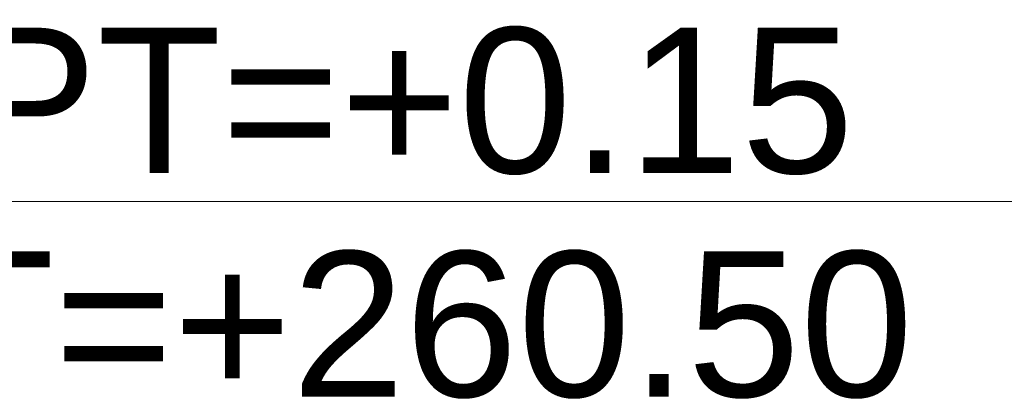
# Model space of a CAD drawing. Header units: millimetres. Extents: x -8931983 to 9630244, y 4 to 18563053.
# Tile 141 of 256: x 349109.39 to 349110.202, y 9281982.899 to 9281983.212. Entities that reach past the tile are written whole.
import ezdxf

# ---------------------------------------------------------------- set-up
doc = ezdxf.new("R2010")
doc.units = ezdxf.units.MM
doc.layers.add('G-ANNO-DIMS', color=7, linetype='Continuous', lineweight=5)
doc.layers.add('TEXTO AMBIENTES', color=7, linetype='Continuous', lineweight=30)
doc.styles.add('Arial_1', font='arial.ttf', dxfattribs={"height": 0.15})

# ---------------------------------------------------------------- blocks, each defined once
blk = doc.blocks.new('Cotas de elevación - M_Cota de elevación - Destino rellenado-517392-Nivel 1')
at = {"layer": 'G-ANNO-DIMS'}
for p, q in [((0, -0.0015), (0, 0.0015)), ((-0.0015, 0), (0.013, 0))]:
    blk.add_line(p, q, dxfattribs=at)
blk.add_circle((0, 0), 0.001, dxfattribs=at)
blk = doc.blocks.new('bloque pg edf 04')
at = {"layer": 'TEXTO AMBIENTES', "xscale": 99.99999999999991, "yscale": 99.99999999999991, "zscale": 99.99999999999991}
blk.add_blockref('Cotas de elevación - M_Cota de elevación - Destino rellenado-517392-Nivel 1', (-5.64463, 30.98738, 20.54864), dxfattribs=at)
at = {"layer": 'TEXTO AMBIENTES', "char_height": 0.12, "width": 0.9021419, "attachment_point": 1, "line_spacing_factor": 0.941778, "style": 'Arial_1'}
for s, insert in [('NPT=+0.15', (-5.36891, 31.13077, 20.54864)), ('NT=+260.50', (-5.39474, 30.94615, 20.54864))]:
    blk.add_mtext(s, dxfattribs=dict(at, insert=insert))

msp = doc.modelspace()

# ---------------------------------------------------------------- block references
at = {"lineweight": 5}
msp.add_blockref('bloque pg edf 04', (349114.58967, 9281952.07449), dxfattribs=at)

doc.saveas('drawing.dxf')
